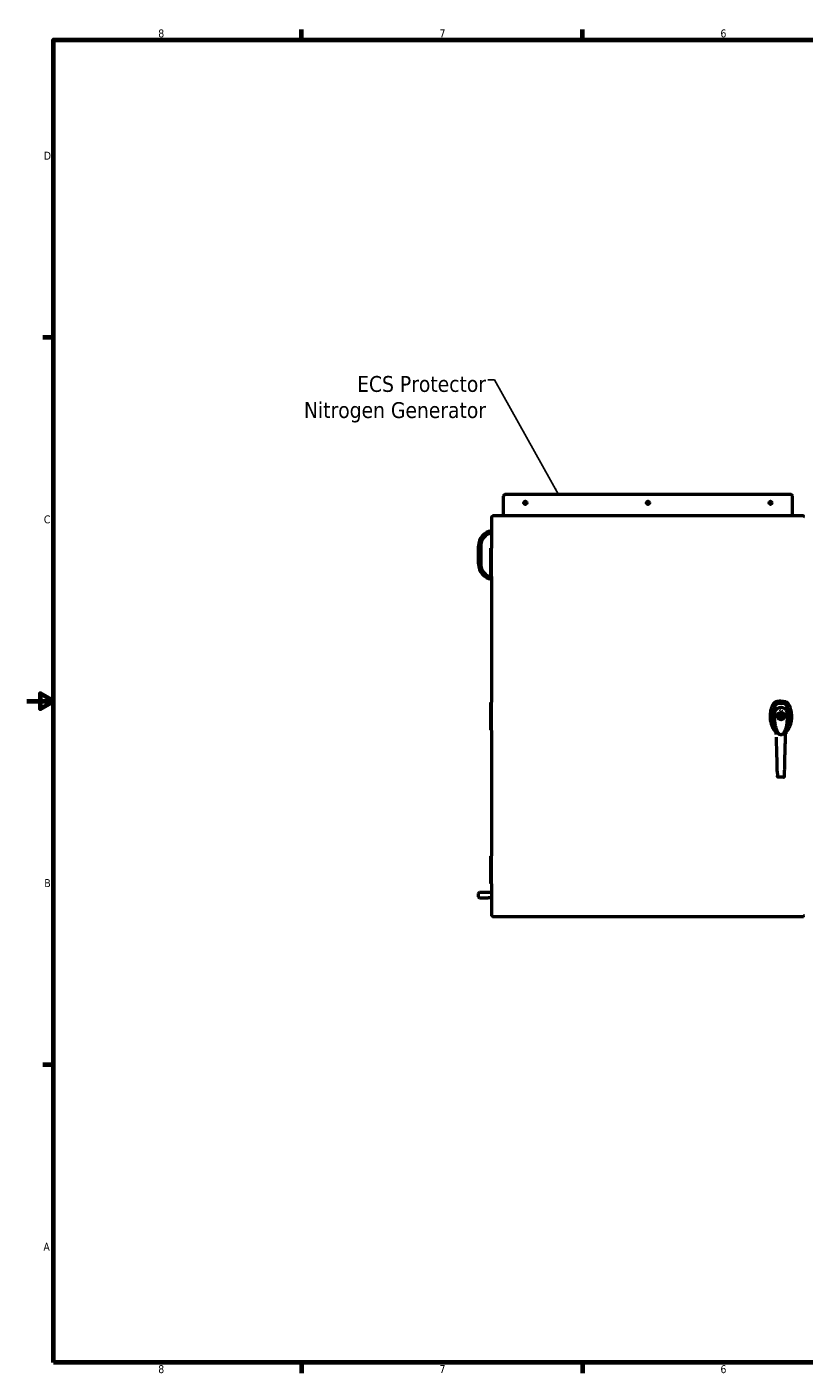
# Model space of a CAD drawing. Header units: inches. Extents: x 1 to 203, y 4 to 128.
# Tile 1 of 51: x 1 to 71, y 5 to 127. Entities that reach past the tile are written whole.
import ezdxf

# ---------------------------------------------------------------- set-up
doc = ezdxf.new("R2010")
doc.units = ezdxf.units.IN
doc.header["$LTSCALE"] = 6
doc.header["$MEASUREMENT"] = 0
for name, color, linetype, lineweight in [('Border (ANSI)', 7, 'Continuous', 70), ('Symbol (ANSI)', 7, 'Continuous', 25), ('Visible (ANSI)', 7, 'Continuous', 50)]:
    doc.layers.add(name, color=color, linetype=linetype, lineweight=lineweight)
doc.styles.add('Note Text (ANSI)', font='tahoma.ttf')
doc.dimstyles.new('Default (ANSI)$7', dxfattribs={"dimscale": 6, "dimtxt": 0.12, "dimasz": 0.098425, "dimexe": 0.125, "dimexo": 0.0625, "dimgap": 0.031496, "dimtad": 0, "dimtih": 1, "dimtoh": 1, "dimrnd": 1e-08, "dimzin": 4, "dimdsep": 46, "dimtxsty": 'Note Text (ANSI)', "dimcen": 0.09, "dimdle": 0.393701, "dimclrd": 256, "dimclre": 256, "dimclrt": 256, "dimadec": 0, "dimazin": 1, "dimtfac": 1, "dimtofl": 0, "dimtmove": 0, "dimatfit": 3, "dimfxl": 1, "dimtolj": 1, "dimtzin": 4, "dimlwd": -1, "dimlwe": -1, "dimarcsym": 0})

# ---------------------------------------------------------------- blocks, each defined once
blk = doc.blocks.new('Borders Default Border')
at = {"layer": 'Border (ANSI)'}
for p, q in [((4.25, 21), (4.25, 21.16)), ((8.5, 21), (8.5, 21.16)), ((0.5, 16.5), (0.34, 16.5)), ((0.5, 5.5), (0.34, 5.5)), ((4.25, 1), (4.25, 0.84)), ((8.5, 1), (8.5, 0.84))]:
    blk.add_line(p, q, dxfattribs=at)
at = {"layer": 'Border (ANSI)', "flags": 128}
for points in [[(0.5, 1), (0.5, 21), (33.5, 21), (33.5, 1), (0.5, 1)], [(0.1, 11), (0.5, 11), (0.3, 11.115), (0.3, 10.885), (0.5, 11)]]:
    blk.add_lwpolyline(points, dxfattribs=at)
at = {"layer": 'Border (ANSI)', "char_height": 0.12, "attachment_point": 7, "style": 'Note Text (ANSI)'}
for s, insert in [('8', (2.086, 21.037)), ('7', (6.338, 21.04)), ('6', (10.587, 21.037)), ('D', (0.356, 19.19)), ('C', (0.356, 13.688)), ('B', (0.363, 8.19)), ('A', (0.349, 2.69)), ('8', (2.086, 0.837)), ('7', (6.338, 0.84)), ('6', (10.587, 0.837))]:
    blk.add_mtext(s, dxfattribs=dict(at, insert=insert))

msp = doc.modelspace()

# ---------------------------------------------------------------- linework, layer by layer
at = {"layer": 'Visible (ANSI)'}
for p, q in [((43.82, 84.62), (43.82, 82.84)), ((69.95, 84.75), (43.95, 84.75)), ((70.07, 82.84), (70.07, 84.62)), ((42.76, 82.77), (42.84, 82.77)), ((42.76, 82.77), (42.76, 82.77)), ((42.76, 82.77), (42.76, 79.88)), ((42.84, 82.84), (71.07, 82.84)), ((42.84, 82.84), (42.84, 82.84)), ((42.84, 82.84), (42.84, 82.77)), ((42.84, 82.77), (42.84, 82.77)), ((42.84, 82.77), (42.84, 82.77)), ((71.15, 82.77), (71.07, 82.77)), ((71.07, 82.77), (71.07, 82.77)), ((42.76, 81.27), (42.45, 81.27)), ((41.57, 78.46), (41.57, 80.08)), ((41.77, 80.08), (41.77, 78.46)), ((42.76, 79.88), (42.65, 79.88)), ((42.65, 79.88), (42.65, 79.38)), ((42.76, 77.31), (42.76, 79.88)), ((42.76, 79.88), (42.76, 79.88)), ((42.65, 79.38), (42.65, 78.88)), ((42.65, 78.88), (42.65, 78.38)), ((42.65, 78.38), (42.65, 77.88)), ((42.45, 77.27), (42.76, 77.27)), ((42.65, 77.88), (42.65, 77.38)), ((42.76, 77.38), (42.65, 77.38)), ((42.76, 77.31), (42.76, 65.93)), ((42.76, 77.31), (42.76, 77.31)), ((69.01, 66), (69.01, 66)), ((42.76, 65.9), (42.65, 65.9)), ((42.65, 65.9), (42.65, 65.4)), ((42.65, 65.4), (42.65, 64.9)), ((42.65, 64.9), (42.65, 64.4)), ((42.76, 63.36), (42.76, 65.93)), ((42.76, 65.93), (42.76, 65.93)), ((68.41, 64.78), (68.41, 64.78)), ((68.54, 64.97), (68.54, 64.97)), ((68.71, 64.74), (68.71, 64.74)), ((68.9, 65.14), (68.9, 65.14)), ((68.9, 65.14), (68.9, 65.14)), ((68.97, 64.85), (69.06, 64.85)), ((68.97, 64.79), (68.97, 64.85)), ((69.06, 64.81), (68.97, 64.81)), ((69.01, 64.97), (69.01, 64.97)), ((69.06, 64.85), (69.06, 64.81)), ((69.06, 64.85), (69.06, 64.79)), ((69.06, 64.81), (69.06, 64.51)), ((69.55, 65.02), (69.55, 65.02)), ((69.62, 64.77), (69.62, 64.77)), ((69.62, 64.77), (69.62, 64.77)), ((42.65, 64.4), (42.65, 63.9)), ((42.65, 63.9), (42.65, 63.4)), ((68.71, 64.58), (68.71, 64.58)), ((68.97, 64.59), (69.01, 64.59)), ((68.97, 64.47), (68.97, 64.53)), ((68.97, 64.51), (69.06, 64.51)), ((69.06, 64.47), (68.97, 64.47)), ((69.01, 64.59), (69.01, 64.51)), ((69.01, 64.35), (69.01, 64.35)), ((69.06, 64.53), (69.06, 64.47)), ((69.06, 64.51), (69.06, 64.47)), ((42.76, 63.4), (42.65, 63.4)), ((42.76, 63.36), (42.76, 51.98)), ((42.76, 63.36), (42.76, 63.36)), ((68.59, 63.2), (68.59, 63.2)), ((68.59, 63.2), (68.59, 63.2)), ((69.3, 63.18), (69.3, 63.18)), ((69.44, 63.2), (69.44, 63.2)), ((68.69, 59.42), (68.69, 59.22)), ((69.25, 59.11), (68.77, 59.11)), ((42.76, 51.95), (42.65, 51.95)), ((42.65, 51.95), (42.65, 51.45)), ((42.65, 51.45), (42.65, 50.95)), ((42.76, 49.42), (42.76, 51.98)), ((42.76, 51.98), (42.76, 51.98)), ((42.65, 50.95), (42.65, 50.45)), ((42.65, 50.45), (42.65, 49.95)), ((42.65, 49.95), (42.65, 49.45)), ((42.76, 49.45), (42.65, 49.45)), ((42.76, 49.42), (42.76, 49.42)), ((42.76, 49.42), (42.76, 46.52)), ((41.57, 48.25), (41.57, 48.55)), ((42.45, 48.65), (41.67, 48.65)), ((41.67, 48.15), (42.45, 48.15)), ((42.76, 48.65), (42.45, 48.65)), ((42.76, 48.15), (42.45, 48.15)), ((42.76, 46.52), (42.84, 46.52)), ((42.76, 46.52), (42.76, 46.52)), ((42.84, 46.52), (42.84, 46.52)), ((42.84, 46.52), (42.84, 46.52)), ((42.84, 46.45), (42.84, 46.52)), ((71.07, 46.45), (42.84, 46.45)), ((42.84, 46.45), (42.84, 46.45)), ((71.15, 46.52), (71.07, 46.52)), ((71.07, 46.52), (71.07, 46.52))]:
    msp.add_line(p, q, dxfattribs=at)
for centre in [(45.82, 84), (56.95, 84), (68.07, 84)]:
    msp.add_circle(centre, 0.14, dxfattribs=at)
for centre, radius, start, end in [((43.95, 84.62), 0.125, 90, 180), ((69.95, 84.62), 0.125, 0, 90), ((42.97, 80.08), 1.4, 98.5892, 180), ((42.97, 80.08), 1.2, 100.0345, 180), ((42.97, 78.46), 1.4, 180, 261.4108), ((42.97, 78.46), 1.2, 180, 259.9655), ((41.67, 48.55), 0.1, 90, 180), ((41.67, 48.25), 0.1, 180, 270)]:
    msp.add_arc(centre, radius, start, end, dxfattribs=at)
for centre, major_axis, ratio, start_param, end_param in [((42.84, 82.73), (0, 0.113), 0.001755, 5.067231, 6.283185), ((42.88, 82.73), (0.113, -0.113), 0.000877, 1.569917, 1.92476), ((42.88, 82.73), (-0.0393, 0.0394), 0.000879, 6.219076, 6.282308), ((42.88, 82.73), (-0.113, 0.113), 0.000879, 4.711512, 5.066354), ((71.03, 82.73), (0.113, 0.113), 0.000877, 4.713268, 5.068111), ((71.03, 82.73), (-0.113, -0.113), 0.000879, 1.571674, 1.926516), ((71.07, 82.73), (0, 0.113), 0.001755, 5.067231, 6.283185), ((69.01, 64.23), (0, 1.77), 0.999998, 6.020083, 6.546288), ((69.01, 64.23), (0, 1.77), 0.999998, 0, 0.263103), ((69.01, 64.23), (0, 1.57), 0.999998, 6.078087, 6.488284), ((69.01, 64.23), (0, 1.57), 0.999998, 6.078939, 6.487432), ((69.01, 64.66), (0, -0.313), 0.999998, 4.458084, 4.966693), ((68.86, 65.21), (0.0083, -0.0385), 0.999999, 1.570727, 1.570796), ((68.86, 65.21), (0.0084, -0.0385), 0.999999, 1.57073, 1.570796), ((69.01, 65.15), (-0.0036, 0.0806), 0.999998, 1.570788, 1.570796), ((69.01, 65.15), (-0.0012, -0.0689), 0.999999, 1.570759, 1.570796), ((69.01, 65.15), (0.0011, 0.0689), 0.999999, 4.712389, 4.712431), ((69.59, 65.01), (0.00085, -0.00555), 0.054991, 6.113856, 6.735406), ((68.65, 60.6), (0.17, -6.38), 0.001754, 1.483227, 1.914909), ((68.67, 60.12), (0.024, -0.924), 0.001754, 0.751437, 1.483294), ((68.69, 59.42), (-0.001, 0.0394), 0.001754, 0.751525, 1.570732), ((69.36, 60.38), (-0.03, -1.31), 0.001895, 0.431031, 0.632821), ((69.33, 59.21), (-0.0008, -0.0297), 0.002005, 0.000047, 0.381643), ((42.88, 46.56), (0.113, 0.113), 0.000879, 4.358424, 4.713266), ((42.88, 46.56), (-0.113, -0.113), 0.000877, 1.216833, 1.571675), ((42.88, 46.56), (0.0393, 0.0394), 0.000879, 3.14247, 3.205702), ((42.84, 46.56), (0, -0.113), 0.001755, 0, 1.215954), ((71.03, 46.56), (-0.113, 0.113), 0.000877, 4.356667, 4.71151), ((71.03, 46.56), (0.113, -0.113), 0.000879, 1.215077, 1.569919), ((71.07, 46.56), (0, -0.113), 0.001755, 0, 1.215954)]:
    msp.add_ellipse(centre, major_axis=major_axis, ratio=ratio, start_param=start_param, end_param=end_param, dxfattribs=at)
msp.add_ellipse((69.01, 64.66), major_axis=(0, -0.319), ratio=0.999998, dxfattribs=at)
for points, knots in [([(68.36, 65.81), (68.29, 65.71), (68.16, 65.46), (68.04, 65.01), (68.01, 64.53), (68.07, 64.06), (68.22, 63.64), (68.4, 63.37), (68.52, 63.25), (68.56, 63.22)], [-8.710474, -8.710474, -8.710474, -8.710474, -8.407062, -8.103651, -7.80024, -7.496829, -7.193418, -6.890007, -6.762315, -6.762315, -6.762315, -6.762315]), ([(68.36, 65.81), (68.29, 65.71), (68.16, 65.46), (68.04, 65.01), (68.01, 64.53), (68.07, 64.06), (68.22, 63.64), (68.4, 63.37), (68.52, 63.25), (68.56, 63.22)], [-8.710474, -8.710474, -8.710474, -8.710474, -8.407062, -8.103651, -7.80024, -7.496829, -7.193418, -6.890007, -6.762499, -6.762499, -6.762499, -6.762499]), ([(68.45, 63.65), (68.42, 63.7), (68.39, 63.76), (68.27, 64.06), (68.22, 64.35), (68.22, 64.83), (68.25, 65.04), (68.37, 65.44), (68.43, 65.55), (68.46, 65.6)], [0.894287, 0.894287, 0.894287, 0.894287, 1.132262, 1.132262, 1.993995, 1.993995, 2.509347, 2.509347, 2.94579, 2.94579, 2.94579, 2.94579]), ([(68.55, 65.94), (68.51, 65.93), (68.48, 65.91), (68.41, 65.87), (68.39, 65.84), (68.36, 65.81)], [0, 0, 0, 0, 0.2904299, 0.2904299, 0.5809706, 0.5809706, 0.5809706, 0.5809706]), ([(68.36, 65.81), (68.39, 65.84), (68.41, 65.87), (68.48, 65.91), (68.51, 65.93), (68.55, 65.94)], [0.0000008, 0.0000008, 0.0000008, 0.0000008, 0.2874242, 0.2874242, 0.5808974, 0.5808974, 0.5808974, 0.5808974]), ([(68.73, 63.18), (68.69, 63.24), (68.66, 63.31), (68.61, 63.44), (68.59, 63.51), (68.53, 63.72), (68.5, 63.85), (68.43, 64.31), (68.43, 64.64), (68.46, 64.95)], [0.000788, 0.000788, 0.000788, 0.000788, 0.564214, 0.564214, 1.120897, 1.120897, 2.209432, 2.209432, 4.728582, 4.728582, 4.728582, 4.728582]), ([(68.44, 65.01), (68.44, 65.01), (68.44, 65.01), (68.44, 65.01), (68.45, 65.01), (68.45, 65.02), (68.46, 65.02), (68.46, 65.02), (68.47, 65.02), (68.47, 65.02)], [0, 0, 0, 0, 0.3515914, 0.3515914, 0.3515914, 0.6722212, 0.6722212, 0.6722212, 0.8398919, 0.8398919, 0.8398919, 0.8398919]), ([(68.46, 65.6), (68.47, 65.62), (68.48, 65.64), (68.52, 65.68), (68.53, 65.69), (68.58, 65.72), (68.6, 65.74), (68.64, 65.76), (68.67, 65.76), (68.69, 65.77)], [0, 0, 0, 0, 0.1879239, 0.1879239, 0.3801337, 0.3801337, 0.572343, 0.572343, 0.7602664, 0.7602664, 0.7602664, 0.7602664]), ([(68.46, 64.95), (68.46, 64.95), (68.46, 64.95), (68.46, 64.96), (68.46, 64.96), (68.46, 64.98), (68.46, 64.99), (68.47, 65.04), (68.48, 65.07), (68.52, 65.17), (68.56, 65.23), (68.61, 65.28), (68.61, 65.29), (68.62, 65.29), (68.62, 65.3), (68.63, 65.3), (68.63, 65.3), (68.63, 65.3), (68.63, 65.3), (68.63, 65.31), (68.64, 65.31), (68.64, 65.31)], [0.001025, 0.001025, 0.001025, 0.001025, 0.002469, 0.002469, 0.034067, 0.034067, 0.128899, 0.128899, 0.414351, 0.414351, 0.94191, 0.94191, 1.000961, 1.000961, 1.03055, 1.03055, 1.045352, 1.045352, 1.052753, 1.052753, 1.060155, 1.060155, 1.060155, 1.060155]), ([(68.69, 65.77), (68.67, 65.76), (68.64, 65.76), (68.62, 65.75), (68.62, 65.75), (68.62, 65.74)], [-0.6974173, -0.6974173, -0.6974173, -0.6974173, -0.5214291, -0.5214291, -0.5073095, -0.5073095, -0.5073095, -0.5073095]), ([(68.64, 65.31), (68.67, 65.34), (68.71, 65.36), (68.81, 65.42), (68.88, 65.44), (69.01, 65.45), (69.07, 65.45), (69.18, 65.42), (69.24, 65.4), (69.32, 65.36), (69.36, 65.33), (69.39, 65.31)], [0, 0, 0, 0, 0.365556, 0.365556, 0.881151, 0.881151, 1.336463, 1.336463, 1.772895, 1.772895, 2.090839, 2.090839, 2.090839, 2.090839]), ([(68.71, 64.74), (68.72, 64.76), (68.73, 64.79), (68.75, 64.84), (68.77, 64.86), (68.81, 64.9), (68.83, 64.92), (68.88, 64.94), (68.9, 64.95), (68.96, 64.97), (68.99, 64.97), (69.01, 64.97)], [4.966693, 4.966693, 4.966693, 4.966693, 5.229992, 5.229992, 5.49329, 5.49329, 5.756589, 5.756589, 6.019887, 6.019887, 6.283185, 6.283185, 6.283185, 6.283185]), ([(68.97, 64.76), (68.97, 64.76), (68.97, 64.76), (68.97, 64.77), (68.97, 64.78), (68.97, 64.79)], [0.38204621, 0.38204621, 0.38204621, 0.38204621, 0.42130761, 0.42130761, 0.46088525, 0.46088525, 0.46088525, 0.46088525]), ([(69.01, 64.35), (69.05, 64.35), (69.08, 64.35), (69.14, 64.37), (69.17, 64.39), (69.23, 64.43), (69.25, 64.45), (69.29, 64.51), (69.3, 64.54), (69.32, 64.6), (69.33, 64.63), (69.32, 64.7), (69.32, 64.73), (69.3, 64.8), (69.28, 64.83), (69.24, 64.88), (69.21, 64.9), (69.16, 64.94), (69.13, 64.95), (69.07, 64.97), (69.04, 64.97), (69.01, 64.97)], [3.141593, 3.141593, 3.141593, 3.141593, 3.461593, 3.461593, 3.781593, 3.781593, 4.101593, 4.101593, 4.421593, 4.421593, 4.741593, 4.741593, 5.061593, 5.061593, 5.381593, 5.381593, 5.701593, 5.701593, 6.021593, 6.021593, 6.283185, 6.283185, 6.283185, 6.283185]), ([(69.06, 64.79), (69.06, 64.78), (69.06, 64.77), (69.06, 64.76), (69.06, 64.76), (69.06, 64.76)], [0.15173624, 0.15173624, 0.15173624, 0.15173624, 0.19220904, 0.19220904, 0.23050273, 0.23050273, 0.23050273, 0.23050273]), ([(69.56, 64.95), (69.6, 64.58), (69.59, 64.19), (69.48, 63.63), (69.43, 63.45), (69.34, 63.25), (69.33, 63.23), (69.31, 63.2), (69.31, 63.19), (69.31, 63.19), (69.3, 63.19), (69.3, 63.18), (69.3, 63.18), (69.3, 63.18), (69.3, 63.18), (69.3, 63.18), (69.3, 63.18), (69.3, 63.18), (69.3, 63.18), (69.3, 63.18)], [0, 0, 0, 0, 3.000086, 3.000086, 4.415597, 4.415597, 4.656834, 4.656834, 4.679437, 4.679437, 4.697984, 4.697984, 4.699144, 4.699144, 4.699433, 4.699433, 4.69947, 4.69947, 4.699488, 4.699488, 4.699488, 4.699488]), ([(69.4, 65.75), (69.4, 65.75), (69.4, 65.75), (69.38, 65.76), (69.35, 65.76), (69.33, 65.77)], [-0.1826596, -0.1826596, -0.1826596, -0.1826596, -0.1759946, -0.1759946, 0, 0, 0, 0]), ([(69.33, 65.77), (69.35, 65.76), (69.38, 65.76), (69.42, 65.74), (69.44, 65.72), (69.49, 65.69), (69.5, 65.68), (69.54, 65.64), (69.55, 65.62), (69.56, 65.6)], [0, 0, 0, 0, 0.1879234, 0.1879234, 0.3801327, 0.3801327, 0.5723425, 0.5723425, 0.7602664, 0.7602664, 0.7602664, 0.7602664]), ([(69.39, 65.31), (69.39, 65.31), (69.39, 65.31), (69.39, 65.3), (69.39, 65.3), (69.41, 65.29), (69.41, 65.28), (69.45, 65.25), (69.47, 65.22), (69.51, 65.15), (69.53, 65.09), (69.56, 65.01), (69.56, 64.98), (69.56, 64.95)], [0, 0, 0, 0, 0.004645, 0.004645, 0.034372, 0.034372, 0.123605, 0.123605, 0.392507, 0.392507, 0.828036, 0.828036, 1.061828, 1.061828, 1.061828, 1.061828]), ([(69.47, 65.94), (69.51, 65.93), (69.54, 65.91), (69.6, 65.87), (69.63, 65.84), (69.65, 65.81)], [0, 0, 0, 0, 0.2872369, 0.2872369, 0.5811468, 0.5811468, 0.5811468, 0.5811468]), ([(69.47, 63.23), (69.5, 63.26), (69.62, 63.37), (69.8, 63.64), (69.95, 64.06), (70.01, 64.53), (69.98, 65.01), (69.86, 65.46), (69.73, 65.71), (69.65, 65.81)], [-5.79984, -5.79984, -5.79984, -5.79984, -5.676363, -5.372952, -5.069541, -4.76613, -4.462719, -4.159308, -3.855897, -3.855897, -3.855897, -3.855897]), ([(69.55, 65.02), (69.56, 65.02), (69.56, 65.02), (69.56, 65.02), (69.57, 65.02), (69.58, 65.01), (69.58, 65.01), (69.58, 65.01), (69.59, 65.01), (69.59, 65.01)], [0.1626616, 0.1626616, 0.1626616, 0.1626616, 0.3266969, 0.3266969, 0.3266969, 0.6478226, 0.6478226, 0.6478226, 1, 1, 1, 1]), ([(69.56, 65.6), (69.59, 65.55), (69.65, 65.44), (69.77, 65.04), (69.8, 64.83), (69.8, 64.35), (69.75, 64.06), (69.63, 63.76), (69.6, 63.7), (69.57, 63.65)], [0.00005, 0.00005, 0.00005, 0.00005, 0.423801, 0.423801, 0.924167, 0.924167, 1.760841, 1.760841, 1.985606, 1.985606, 1.985606, 1.985606]), ([(68.22, 64.67), (68.22, 64.65), (68.22, 64.64), (68.22, 64.63), (68.22, 64.61), (68.22, 64.59), (68.22, 64.58)], [0.022030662, 0.022030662, 0.022030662, 0.022030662, 0.022807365, 0.022807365, 0.022807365, 0.023899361, 0.023899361, 0.023899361, 0.023899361]), ([(68.59, 62.98), (68.56, 63.22), (68.51, 63.46), (68.43, 63.73), (68.41, 63.77), (68.39, 63.82)], [0.606656, 0.606656, 0.606656, 0.606656, 2.629557, 2.629557, 3.041471, 3.041471, 3.041471, 3.041471]), ([(69.01, 64.35), (68.99, 64.35), (68.96, 64.35), (68.9, 64.36), (68.88, 64.37), (68.83, 64.4), (68.81, 64.42), (68.77, 64.46), (68.75, 64.48), (68.73, 64.53), (68.72, 64.55), (68.71, 64.58)], [3.141593, 3.141593, 3.141593, 3.141593, 3.404891, 3.404891, 3.668189, 3.668189, 3.931488, 3.931488, 4.194786, 4.194786, 4.458084, 4.458084, 4.458084, 4.458084]), ([(68.97, 64.53), (68.97, 64.54), (68.97, 64.54), (68.97, 64.55), (68.97, 64.56), (68.97, 64.56)], [0.15173624, 0.15173624, 0.15173624, 0.15173624, 0.19131388, 0.19131388, 0.23057528, 0.23057528, 0.23057528, 0.23057528]), ([(69.06, 64.56), (69.06, 64.56), (69.06, 64.55), (69.06, 64.54), (69.06, 64.54), (69.06, 64.53)], [0.38211604, 0.38211604, 0.38211604, 0.38211604, 0.42040972, 0.42040972, 0.46088252, 0.46088252, 0.46088252, 0.46088252]), ([(69.29, 63.17), (69.27, 63.13), (69.24, 63.08), (69.18, 63.02), (69.15, 62.99), (69.1, 62.96), (69.09, 62.96), (69.05, 62.95), (69.04, 62.94), (69.03, 62.94), (69.02, 62.94), (69.02, 62.94), (69.01, 62.94), (69, 62.94), (68.98, 62.94), (68.95, 62.95), (68.93, 62.96), (68.89, 62.98), (68.87, 63), (68.83, 63.04), (68.8, 63.06), (68.76, 63.11), (68.75, 63.14), (68.74, 63.16)], [0, 0, 0, 0, 0.378411, 0.378411, 0.668192, 0.668192, 0.819234, 0.819234, 0.917341, 0.917341, 0.93801, 0.93801, 0.969021, 0.969021, 1.062412, 1.062412, 1.22584, 1.22584, 1.413097, 1.413097, 1.677435, 1.677435, 1.894131, 1.894131, 1.894131, 1.894131]), ([(69.35, 59.82), (69.36, 60.36), (69.37, 60.9), (69.39, 61.44), (69.4, 61.98), (69.42, 62.52), (69.43, 63.06)], [0, 0, 0, 0, 0.5, 0.5, 0.5, 1, 1, 1, 1]), ([(68.77, 59.11), (68.76, 59.11), (68.76, 59.11), (68.74, 59.11), (68.73, 59.12), (68.72, 59.13), (68.71, 59.14), (68.7, 59.15), (68.7, 59.16), (68.7, 59.17), (68.7, 59.17), (68.69, 59.18), (68.69, 59.18), (68.69, 59.18), (68.69, 59.18), (68.69, 59.18), (68.69, 59.18), (68.69, 59.18), (68.69, 59.18), (68.69, 59.18), (68.69, 59.18), (68.69, 59.18), (68.69, 59.18), (68.69, 59.19), (68.69, 59.19), (68.69, 59.19), (68.69, 59.19), (68.69, 59.2), (68.69, 59.2), (68.69, 59.21), (68.69, 59.21), (68.69, 59.22), (68.69, 59.22), (68.69, 59.22)], [0, 0, 0, 0, 0.0640536, 0.0640536, 0.1292097, 0.1292097, 0.1941977, 0.1941977, 0.2591259, 0.2591259, 0.2912387, 0.2912387, 0.296811, 0.296811, 0.2998716, 0.2998716, 0.3025381, 0.3025381, 0.30591, 0.30591, 0.3093394, 0.3093394, 0.315992, 0.315992, 0.3359383, 0.3359383, 0.364352, 0.364352, 0.3991701, 0.3991701, 0.432414, 0.432414, 0.4555775, 0.4555775, 0.4555775, 0.4555775]), ([(69.25, 59.11), (69.26, 59.11), (69.27, 59.11), (69.29, 59.12), (69.3, 59.12), (69.31, 59.14), (69.32, 59.15), (69.33, 59.16), (69.33, 59.17), (69.33, 59.18)], [0, 0, 0, 0, 0.25, 0.25, 0.5, 0.5, 0.75, 0.75, 1, 1, 1, 1]), ([(69.33, 59.32), (69.33, 59.35), (69.33, 59.38), (69.34, 59.45), (69.34, 59.49), (69.34, 59.58), (69.34, 59.63), (69.34, 59.72), (69.34, 59.77), (69.35, 59.82)], [0, 0, 0, 0, 0.25, 0.25, 0.5, 0.5, 0.75, 0.75, 1, 1, 1, 1])]:
    msp.add_open_spline(points, degree=3, knots=knots, dxfattribs=at)
for points in [[(68.46, 65.6), (68.45, 65.4), (68.44, 65.2), (68.44, 65.01)], [(68.44, 65.01), (68.44, 65.01), (68.44, 65.01), (68.44, 65.01)], [(68.46, 64.95), (68.46, 64.95), (68.46, 64.95), (68.46, 64.95)], [(69.39, 65.31), (69.39, 65.31), (69.39, 65.31), (69.39, 65.31)], [(69.59, 65.01), (69.58, 65.2), (69.57, 65.4), (69.56, 65.6)], [(69.56, 64.95), (69.56, 64.95), (69.56, 64.95), (69.56, 64.95)], [(69.63, 63.82), (69.53, 63.57), (69.47, 63.3), (69.44, 63.03)], [(68.73, 63.16), (68.73, 63.17), (68.73, 63.17), (68.73, 63.18)], [(68.73, 63.16), (68.73, 63.16), (68.74, 63.16), (68.74, 63.16)], [(69.3, 63.18), (69.3, 63.18), (69.3, 63.17), (69.29, 63.17)], [(69.29, 63.17), (69.29, 63.17), (69.29, 63.17), (69.29, 63.17)], [(69.43, 63.06), (69.43, 63.06), (69.43, 63.06), (69.43, 63.06)], [(68.77, 59.11), (68.77, 59.11), (68.77, 59.11), (68.77, 59.11)]]:
    msp.add_open_spline(points, degree=3, dxfattribs=at)
for points, weights in [([(68.97, 64.76), (68.97, 64.66), (68.97, 64.56)], [1.33519767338, 3.14306319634, 1.33519767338]), ([(69.06, 64.56), (69.06, 64.66), (69.06, 64.76)], [1.33519767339, 3.14306319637, 1.33519767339])]:
    msp.add_rational_spline(points, weights, degree=2, dxfattribs=at)

# ---------------------------------------------------------------- block references
at = {"xscale": 6, "yscale": 6, "zscale": 6}
msp.add_blockref('Borders Default Border', (0, 0), dxfattribs=at)

# ---------------------------------------------------------------- texts
at = {"layer": 'Symbol (ANSI)', "insert": (42.25, 95.51), "char_height": 1.44, "width": 16.8016, "attachment_point": 3, "line_spacing_factor": 0.987884, "style": 'Note Text (ANSI)'}
msp.add_mtext('\\fTahoma|b0|i0;\\H1.4400;ECS Protector\\P\\fTahoma|b0|i0;\\H1.4400;Nitrogen Generator', dxfattribs=at)

# ---------------------------------------------------------------- leaders
at = {"layer": 'Symbol (ANSI)', "annotation_type": 0, "has_hookline": 1, "hookline_direction": 1, "text_width": 16.65}
msp.add_leader([(48.84, 84.75), (43.03, 95.15), (42.43, 95.15)], dimstyle='Default (ANSI)$7', override={"dimtad": 0}, dxfattribs=at)

doc.saveas('drawing.dxf')
